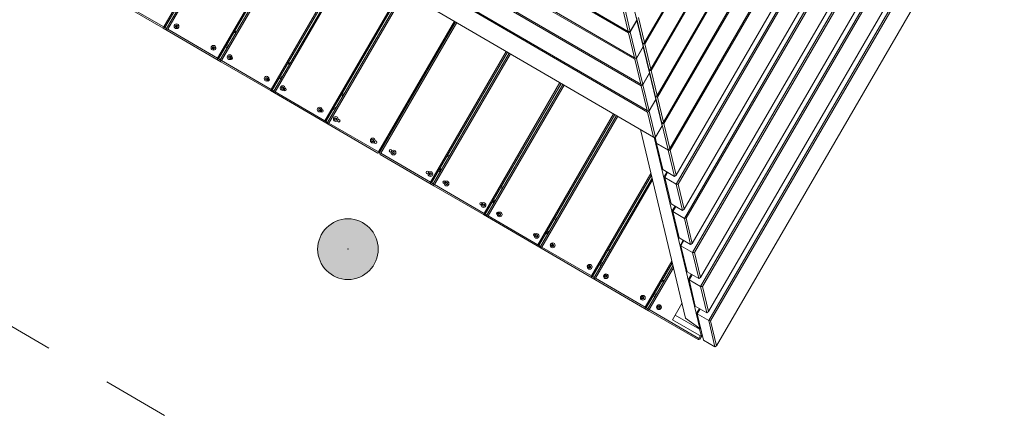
# Model space of a CAD drawing. Extents: x 5477758 to 5478338, y 5918274 to 5918502.
# Tile 65 of 121: x 5477948.743 to 5477950.215, y 5918452.613 to 5918453.222. Entities that reach past the tile are written whole.
import ezdxf

# ---------------------------------------------------------------- set-up
doc = ezdxf.new("R2010")
doc.units = 0
doc.header["$PDSIZE"] = 0.75
doc.linetypes.add('DASHED', pattern=[19.05, 12.7, -6.35])
doc.layers.get('0').update_dxf_attribs({"color": 8, "linetype": 'CONTINUOUS', "lineweight": 13})
for name, color, linetype, lineweight in [('OT_Rzedna', 8, 'CONTINUOUS', 18), ('Widoczne (ISO)', 8, 'CONTINUOUS', 50), ('Widoczne wąskie (ISO)', 7, 'CONTINUOUS', 35)]:
    doc.layers.add(name, color=color, linetype=linetype, lineweight=lineweight)

# ---------------------------------------------------------------- blocks, each defined once
blk = doc.blocks.new('OTRN')
at = {"linetype": 'Continuous', "lineweight": 13}
blk.add_hatch(color=0, dxfattribs=at).paths.add_polyline_path([(0, -0.0906, 1), (0, 0.0906, 1)])
at = {"color": 0, "linetype": 'Continuous', "lineweight": 13}
blk.add_circle((0, 0), 0.0906, dxfattribs=at)
blk = doc.blocks.new('zw$11A0')
at = {"linetype": 'DASHED', "lineweight": 0, "ltscale": 0.01}
blk.add_lwpolyline([(355.47, -15.73, 0.414024), (305.47, 34.23), (189.05, 34.23, 0.414214), (139.05, -15.77), (139.04, -138.19, 0.414239), (189.04, -188.19), (305.36, -188.19, 0.413955), (355.36, -138.24)], format="xyb", close=True, dxfattribs=at)
at = {"layer": 'Widoczne (ISO)', "lineweight": 0}
for p, q in [((305.36, -18.14), (305.36, -137.59)), ((301.75, -21.94), (301.75, -133.79)), ((302.45, -20.79), (302.45, -134.94)), ((302.71, -134.8), (302.71, -20.94)), ((298.84, -24.59), (298.84, -131.14)), ((299.09, -131), (299.09, -24.74)), ((298.13, -25.75), (298.13, -129.99)), ((295.22, -28.39), (295.22, -127.34)), ((295.48, -127.19), (295.48, -28.54)), ((294.52, -29.55), (294.52, -126.19)), ((291.61, -32.2), (291.61, -123.54)), ((291.86, -123.39), (291.86, -32.34)), ((290.9, -33.35), (290.9, -122.39)), ((287.99, -36), (287.99, -119.74)), ((288.24, -119.59), (288.24, -36.14)), ((287.29, -37.15), (287.29, -118.58)), ((284.47, -40.11), (284.47, -115.63)), ((284.63, -115.79), (284.63, -39.94)), ((281.66, -43.06), (281.66, -112.67)), ((281.82, -112.83), (281.82, -42.9)), ((278.85, -46.02), (278.85, -109.71)), ((279, -109.88), (279, -45.86)), ((276.04, -48.98), (276.04, -106.76)), ((276.19, -106.92), (276.19, -48.81)), ((273.23, -51.93), (273.23, -103.8)), ((273.38, -103.96), (273.38, -51.77)), ((267.79, -98.57), (270.56, -101.48)), ((267.64, -100.82), (270.29, -103.6)), ((270.56, -103.47), (267.79, -100.56)), ((270.32, -101.15), (273.1, -104.08)), ((270.56, -103.47), (270.56, -101.48)), ((270.56, -101.49), (270.59, -101.52)), ((270.56, -101.52), (270.59, -101.52)), ((273.23, -103.8), (270.57, -101.01)), ((270.59, -101.52), (273.36, -104.43)), ((270.59, -103.5), (270.59, -101.52)), ((223.96, -103.76), (270.44, -103.76)), ((270.29, -103.6), (224.12, -103.6)), ((270.29, -103.6), (270.56, -103.47)), ((270.44, -103.76), (270.59, -103.5)), ((270.44, -103.76), (273.09, -106.54)), ((270.59, -103.5), (270.49, -103.5)), ((273.36, -106.41), (270.59, -103.5)), ((273.1, -104.08), (273.02, -104.08)), ((273.13, -104.11), (273.06, -104.11)), ((273.23, -103.8), (273.1, -104.08)), ((273.13, -104.11), (273.38, -103.96)), ((273.13, -104.01), (273.13, -104.11)), ((273.13, -104.11), (275.91, -107.03)), ((273.36, -104.43), (273.39, -104.46)), ((273.36, -106.41), (273.36, -104.43)), ((273.36, -104.46), (273.39, -104.46)), ((276.04, -106.76), (273.38, -103.96)), ((273.39, -104.46), (276.16, -107.37)), ((273.39, -106.45), (273.39, -104.46)), ((221.16, -106.7), (273.24, -106.7)), ((273.09, -106.54), (221.32, -106.54)), ((273.36, -106.41), (273.09, -106.54)), ((273.24, -106.7), (273.39, -106.45)), ((273.24, -106.7), (275.89, -109.48)), ((273.39, -106.45), (273.29, -106.45)), ((276.16, -109.35), (273.39, -106.45)), ((275.91, -107.03), (275.84, -107.03)), ((275.94, -107.06), (275.87, -107.06)), ((276.04, -106.76), (275.91, -107.03)), ((275.94, -107.06), (276.19, -106.92)), ((275.94, -106.97), (275.94, -107.06)), ((275.94, -107.06), (278.72, -109.99)), ((276.16, -107.37), (276.19, -107.4)), ((276.16, -109.35), (276.16, -107.37)), ((276.16, -107.4), (276.19, -107.4)), ((278.85, -109.71), (276.19, -106.92)), ((276.19, -107.4), (278.96, -110.31)), ((276.19, -109.39), (276.19, -107.4)), ((218.36, -109.64), (276.04, -109.64)), ((275.89, -109.48), (218.52, -109.48)), ((276.16, -109.35), (275.89, -109.48)), ((276.19, -109.39), (276.04, -109.64)), ((276.04, -109.64), (278.69, -112.42)), ((276.19, -109.39), (276.09, -109.39)), ((278.96, -112.3), (276.19, -109.39)), ((278.72, -109.99), (278.65, -109.99)), ((278.75, -110.02), (278.68, -110.02)), ((278.85, -109.71), (278.72, -109.99)), ((278.75, -110.02), (279, -109.88)), ((278.75, -109.92), (278.75, -110.02)), ((278.75, -110.02), (281.53, -112.95)), ((278.96, -112.3), (278.96, -110.31)), ((278.96, -110.32), (278.99, -110.34)), ((278.96, -110.34), (278.99, -110.34)), ((278.99, -110.34), (281.76, -113.25)), ((278.99, -112.33), (278.99, -110.34)), ((281.66, -112.67), (279, -109.88)), ((215.57, -112.58), (278.84, -112.58)), ((278.69, -112.42), (215.72, -112.42)), ((278.69, -112.42), (278.96, -112.3)), ((278.99, -112.33), (278.84, -112.58)), ((278.84, -112.58), (281.49, -115.36)), ((278.99, -112.33), (278.89, -112.33)), ((281.76, -115.24), (278.99, -112.33)), ((281.53, -112.95), (281.47, -112.95)), ((281.56, -112.98), (281.5, -112.98)), ((281.66, -112.67), (281.53, -112.95)), ((281.56, -112.98), (281.82, -112.83)), ((281.56, -112.88), (281.56, -112.98)), ((281.56, -112.98), (284.35, -115.9)), ((281.76, -115.24), (281.76, -113.25)), ((284.47, -115.63), (281.82, -112.83)), ((281.49, -115.36), (212.92, -115.36)), ((219.1, -115.36), (219.1, -137.99)), ((219.3, -137.99), (219.3, -115.36)), ((219.6, -115.36), (219.6, -137.99)), ((219.8, -137.99), (219.8, -115.36)), ((228.4, -115.36), (228.4, -137.99)), ((228.6, -137.99), (228.6, -115.36)), ((228.9, -115.36), (228.9, -137.99)), ((229.1, -137.99), (229.1, -115.36)), ((237.7, -115.36), (237.7, -137.99)), ((237.9, -137.99), (237.9, -115.36)), ((238.2, -115.36), (238.2, -137.99)), ((238.4, -137.99), (238.4, -115.36)), ((247, -115.36), (247, -137.99)), ((247.2, -115.36), (247.2, -137.99)), ((247.2, -137.99), (247.2, -115.36)), ((247.4, -137.99), (247.4, -115.36)), ((256, -115.36), (256, -137.99)), ((256.2, -137.99), (256.2, -115.36)), ((256.5, -115.36), (256.5, -137.99)), ((256.7, -137.99), (256.7, -115.36)), ((265.3, -115.36), (265.3, -137.99)), ((265.5, -137.99), (265.5, -115.36)), ((265.8, -115.36), (265.8, -137.99)), ((266, -137.99), (266, -115.36)), ((274.6, -115.36), (274.6, -137.99)), ((274.8, -137.99), (274.8, -115.36)), ((275.1, -115.36), (275.1, -137.99)), ((275.3, -137.99), (275.3, -115.36)), ((299.26, -136.39), (279.27, -115.36)), ((281.49, -115.36), (281.76, -115.24)), ((281.6, -115.31), (301.89, -136.65)), ((282.35, -115.9), (281.73, -115.25)), ((282.35, -115.9), (282.38, -115.93)), ((284.35, -115.9), (282.35, -115.9)), ((282.38, -115.93), (282.38, -115.9)), ((285.16, -118.86), (282.38, -115.93)), ((284.38, -115.93), (282.38, -115.93)), ((284.47, -115.63), (284.35, -115.9)), ((284.38, -115.93), (284.63, -115.79)), ((284.38, -115.84), (284.38, -115.93)), ((284.38, -115.93), (287.16, -118.86)), ((287.29, -118.58), (284.63, -115.79)), ((287.16, -118.86), (285.16, -118.86)), ((285.87, -118.86), (285.87, -119.59)), ((285.99, -119.74), (285.99, -118.86)), ((287.29, -118.58), (287.16, -118.86)), ((210, -137.99), (210, -120.76)), ((210.3, -120.45), (210.3, -137.99)), ((210.5, -137.99), (210.5, -120.24)), ((283.9, -120.24), (283.9, -137.99)), ((284.1, -137.99), (284.1, -120.45)), ((284.4, -120.76), (284.4, -137.99)), ((285.87, -119.59), (285.99, -119.74)), ((288.78, -122.66), (285.99, -119.74)), ((287.99, -119.74), (285.99, -119.74)), ((287.99, -119.74), (288.24, -119.59)), ((287.99, -119.74), (290.77, -122.66)), ((290.9, -122.39), (288.24, -119.59)), ((209.8, -120.97), (209.8, -137.99)), ((284.6, -137.99), (284.6, -120.97)), ((290.9, -122.39), (290.77, -122.66)), ((290.77, -122.66), (288.78, -122.66)), ((289.48, -122.66), (289.48, -123.39)), ((289.48, -123.39), (289.61, -123.54)), ((289.61, -123.54), (289.61, -122.66)), ((292.39, -126.46), (289.61, -123.54)), ((291.61, -123.54), (289.61, -123.54)), ((291.61, -123.54), (291.86, -123.39)), ((291.61, -123.54), (294.39, -126.46)), ((294.52, -126.19), (291.86, -123.39)), ((294.39, -126.46), (292.39, -126.46)), ((293.1, -126.46), (293.1, -127.19)), ((293.23, -127.34), (293.23, -126.46)), ((294.52, -126.19), (294.39, -126.46)), ((293.1, -127.19), (293.23, -127.34)), ((296.01, -130.26), (293.23, -127.34)), ((295.22, -127.34), (293.23, -127.34)), ((295.22, -127.34), (295.48, -127.19)), ((295.22, -127.34), (298, -130.26)), ((298.13, -129.99), (295.48, -127.19)), ((293.2, -130.02), (293.2, -137.99)), ((293.4, -137.99), (293.4, -130.23)), ((293.7, -130.54), (293.7, -137.99)), ((293.9, -137.99), (293.9, -130.75)), ((298, -130.26), (296.01, -130.26)), ((296.71, -130.26), (296.71, -131)), ((296.71, -131), (296.84, -131.14)), ((296.84, -131.14), (296.84, -130.26)), ((299.62, -134.07), (296.84, -131.14)), ((298.84, -131.14), (296.84, -131.14)), ((298.13, -129.99), (298, -130.26)), ((298.84, -131.14), (299.09, -131)), ((298.84, -131.14), (301.62, -134.07)), ((301.75, -133.79), (299.09, -131)), ((219.6, -133.19), (219.3, -133.19)), ((219.3, -133.39), (219.6, -133.39)), ((228.9, -133.19), (228.6, -133.19)), ((228.6, -133.39), (228.9, -133.39)), ((238.2, -133.19), (237.9, -133.19)), ((237.9, -133.39), (238.2, -133.39)), ((256.5, -133.19), (256.2, -133.19)), ((256.2, -133.39), (256.5, -133.39)), ((265.8, -133.19), (265.5, -133.19)), ((265.5, -133.39), (265.8, -133.39)), ((275.1, -133.19), (274.8, -133.19)), ((274.8, -133.39), (275.1, -133.39)), ((284.4, -133.19), (284.1, -133.19)), ((284.1, -133.39), (284.4, -133.39)), ((293.7, -133.19), (293.4, -133.19)), ((293.4, -133.39), (293.7, -133.39)), ((301.62, -134.07), (299.62, -134.07)), ((300.33, -134.07), (300.33, -134.8)), ((300.46, -134.94), (300.46, -134.07)), ((301.75, -133.79), (301.62, -134.07)), ((219.6, -135.49), (219.3, -135.49)), ((228.9, -135.49), (228.6, -135.49)), ((238.2, -135.49), (237.9, -135.49)), ((256.5, -135.49), (256.2, -135.49)), ((265.8, -135.49), (265.5, -135.49)), ((275.1, -135.49), (274.8, -135.49)), ((284.4, -135.49), (284.1, -135.49)), ((293.7, -135.49), (293.4, -135.49)), ((297.7, -136.73), (297.7, -134.75)), ((300.33, -134.8), (300.46, -134.94)), ((303.24, -137.87), (300.46, -134.94)), ((302.45, -134.94), (300.46, -134.94)), ((302.71, -134.8), (302.45, -134.94)), ((302.45, -134.94), (305.24, -137.87)), ((305.36, -137.59), (302.71, -134.8)), ((211.2, -136.94), (211.3, -136.88)), ((211.3, -137), (211.2, -136.94)), ((211.3, -136.88), (211.3, -136.77)), ((211.3, -136.77), (211.4, -136.83)), ((211.3, -137.12), (211.3, -137)), ((211.4, -137.06), (211.3, -137.12)), ((211.4, -136.83), (211.5, -136.77)), ((211.5, -137.12), (211.4, -137.06)), ((211.5, -136.77), (211.5, -136.88)), ((211.5, -136.88), (211.6, -136.94)), ((211.6, -136.94), (211.5, -137)), ((211.5, -137), (211.5, -137.12)), ((217.6, -136.94), (217.7, -136.88)), ((217.7, -137), (217.6, -136.94)), ((217.7, -136.88), (217.7, -136.77)), ((217.7, -136.77), (217.8, -136.83)), ((217.7, -137.12), (217.7, -137)), ((217.8, -137.06), (217.7, -137.12)), ((217.8, -136.83), (217.9, -136.77)), ((217.9, -137.12), (217.8, -137.06)), ((217.9, -136.77), (217.9, -136.88)), ((217.9, -136.88), (218, -136.94)), ((218, -136.94), (217.9, -137)), ((217.9, -137), (217.9, -137.12)), ((219.6, -135.69), (219.3, -135.69)), ((219.3, -135.69), (219.6, -135.69)), ((219.3, -135.89), (219.6, -135.89)), ((220.4, -136.94), (220.5, -136.88)), ((220.5, -137), (220.4, -136.94)), ((220.5, -136.88), (220.5, -136.77)), ((220.5, -136.77), (220.6, -136.83)), ((220.5, -137.12), (220.5, -137)), ((220.6, -137.06), (220.5, -137.12)), ((220.6, -136.83), (220.7, -136.77)), ((220.7, -137.12), (220.6, -137.06)), ((220.7, -136.77), (220.7, -136.88)), ((220.7, -136.88), (220.8, -136.94)), ((220.8, -136.94), (220.7, -137)), ((220.7, -137), (220.7, -137.12)), ((226.8, -136.94), (226.9, -136.88)), ((226.9, -137), (226.8, -136.94)), ((226.9, -136.88), (226.9, -136.77)), ((226.9, -136.77), (227, -136.83)), ((226.9, -137.12), (226.9, -137)), ((227, -137.06), (226.9, -137.12)), ((227, -136.83), (227.1, -136.77)), ((227.1, -137.12), (227, -137.06)), ((227.1, -136.77), (227.1, -136.88)), ((227.1, -136.88), (227.2, -136.94)), ((227.2, -136.94), (227.1, -137)), ((227.1, -137), (227.1, -137.12)), ((228.9, -135.69), (228.6, -135.69)), ((228.6, -135.69), (228.9, -135.69)), ((228.6, -135.89), (228.9, -135.89)), ((229.6, -136.94), (229.7, -136.88)), ((229.7, -137), (229.6, -136.94)), ((229.7, -136.88), (229.7, -136.77)), ((229.7, -136.77), (229.8, -136.83)), ((229.7, -137.12), (229.7, -137)), ((229.8, -137.06), (229.7, -137.12)), ((229.8, -136.83), (229.9, -136.77)), ((229.9, -137.12), (229.8, -137.06)), ((229.9, -136.77), (229.9, -136.88)), ((229.9, -136.88), (230, -136.94)), ((230, -136.94), (229.9, -137)), ((229.9, -137), (229.9, -137.12)), ((236, -136.94), (236.1, -136.88)), ((236.1, -137), (236, -136.94)), ((236.1, -136.88), (236.1, -136.77)), ((236.1, -136.77), (236.2, -136.83)), ((236.1, -137.12), (236.1, -137)), ((236.2, -137.06), (236.1, -137.12)), ((236.2, -136.83), (236.3, -136.77)), ((236.3, -137.12), (236.2, -137.06)), ((236.3, -136.77), (236.3, -136.88)), ((236.3, -136.88), (236.4, -136.94)), ((236.4, -136.94), (236.3, -137)), ((236.3, -137), (236.3, -137.12)), ((238.2, -135.69), (237.9, -135.69)), ((237.9, -135.69), (238.2, -135.69)), ((237.9, -135.89), (238.2, -135.89)), ((238.8, -136.94), (238.9, -136.88)), ((238.9, -137), (238.8, -136.94)), ((238.9, -136.88), (238.9, -136.77)), ((238.9, -136.77), (239, -136.83)), ((238.9, -137.12), (238.9, -137)), ((239, -137.06), (238.9, -137.12)), ((239, -136.83), (239.1, -136.77)), ((239.1, -137.12), (239, -137.06)), ((239.1, -136.77), (239.1, -136.88)), ((239.1, -136.88), (239.2, -136.94)), ((239.2, -136.94), (239.1, -137)), ((239.1, -137), (239.1, -137.12)), ((245.2, -136.94), (245.3, -136.88)), ((245.3, -137), (245.2, -136.94)), ((245.3, -136.88), (245.3, -136.77)), ((245.3, -136.77), (245.4, -136.83)), ((245.3, -137.12), (245.3, -137)), ((245.4, -137.06), (245.3, -137.12)), ((245.4, -136.83), (245.5, -136.77)), ((245.5, -137.12), (245.4, -137.06)), ((245.5, -136.77), (245.5, -136.88)), ((245.5, -136.88), (245.6, -136.94)), ((245.6, -136.94), (245.5, -137)), ((245.5, -137), (245.5, -137.12)), ((248.8, -136.94), (248.9, -136.88)), ((248.9, -137), (248.8, -136.94)), ((248.9, -136.77), (249, -136.83)), ((248.9, -136.88), (248.9, -136.77)), ((248.9, -137.12), (248.9, -137)), ((249, -137.06), (248.9, -137.12)), ((249, -136.83), (249.1, -136.77)), ((249.1, -137.12), (249, -137.06)), ((249.1, -136.77), (249.1, -136.88)), ((249.1, -136.88), (249.2, -136.94)), ((249.2, -136.94), (249.1, -137)), ((249.1, -137), (249.1, -137.12)), ((255.2, -136.94), (255.3, -136.88)), ((255.3, -137), (255.2, -136.94)), ((255.3, -136.77), (255.4, -136.83)), ((255.3, -136.88), (255.3, -136.77)), ((255.3, -137.12), (255.3, -137)), ((255.4, -137.06), (255.3, -137.12)), ((255.4, -136.83), (255.5, -136.77)), ((255.5, -137.12), (255.4, -137.06)), ((255.5, -136.77), (255.5, -136.88)), ((255.5, -136.88), (255.6, -136.94)), ((255.6, -136.94), (255.5, -137)), ((255.5, -137), (255.5, -137.12)), ((256.5, -135.69), (256.2, -135.69)), ((256.2, -135.69), (256.5, -135.69)), ((256.2, -135.89), (256.5, -135.89)), ((258, -136.94), (258.1, -136.88)), ((258.1, -137), (258, -136.94)), ((258.1, -136.77), (258.2, -136.83)), ((258.1, -136.88), (258.1, -136.77)), ((258.1, -137.12), (258.1, -137)), ((258.2, -137.06), (258.1, -137.12)), ((258.2, -136.83), (258.3, -136.77)), ((258.3, -137.12), (258.2, -137.06)), ((258.3, -136.77), (258.3, -136.88)), ((258.3, -136.88), (258.4, -136.94)), ((258.4, -136.94), (258.3, -137)), ((258.3, -137), (258.3, -137.12)), ((264.4, -136.94), (264.5, -136.88)), ((264.5, -137), (264.4, -136.94)), ((264.5, -136.77), (264.6, -136.83)), ((264.5, -136.88), (264.5, -136.77)), ((264.5, -137.12), (264.5, -137)), ((264.6, -137.06), (264.5, -137.12)), ((264.6, -136.83), (264.7, -136.77)), ((264.7, -137.12), (264.6, -137.06)), ((264.7, -136.77), (264.7, -136.88)), ((264.7, -136.88), (264.8, -136.94)), ((264.8, -136.94), (264.7, -137)), ((264.7, -137), (264.7, -137.12)), ((265.8, -135.69), (265.5, -135.69)), ((265.5, -135.69), (265.8, -135.69)), ((265.5, -135.89), (265.8, -135.89)), ((267.2, -136.94), (267.3, -136.88)), ((267.3, -137), (267.2, -136.94)), ((267.3, -136.77), (267.4, -136.83)), ((267.3, -136.88), (267.3, -136.77)), ((267.3, -137.12), (267.3, -137)), ((267.4, -137.06), (267.3, -137.12)), ((267.4, -136.83), (267.5, -136.77)), ((267.5, -137.12), (267.4, -137.06)), ((267.5, -136.77), (267.5, -136.88)), ((267.5, -136.88), (267.6, -136.94)), ((267.6, -136.94), (267.5, -137)), ((267.5, -137), (267.5, -137.12)), ((273.6, -136.94), (273.7, -136.88)), ((273.7, -137), (273.6, -136.94)), ((273.7, -136.77), (273.8, -136.83)), ((273.7, -136.88), (273.7, -136.77)), ((273.7, -137.12), (273.7, -137)), ((273.8, -137.06), (273.7, -137.12)), ((273.8, -136.83), (273.9, -136.77)), ((273.9, -137.12), (273.8, -137.06)), ((273.9, -136.77), (273.9, -136.88)), ((273.9, -136.88), (274, -136.94)), ((274, -136.94), (273.9, -137)), ((273.9, -137), (273.9, -137.12)), ((275.1, -135.69), (274.8, -135.69)), ((274.8, -135.69), (275.1, -135.69)), ((274.8, -135.89), (275.1, -135.89)), ((276.4, -136.94), (276.5, -136.88)), ((276.5, -137), (276.4, -136.94)), ((276.5, -136.77), (276.6, -136.83)), ((276.5, -136.88), (276.5, -136.77)), ((276.5, -137.12), (276.5, -137)), ((276.6, -137.06), (276.5, -137.12)), ((276.6, -136.83), (276.7, -136.77)), ((276.7, -137.12), (276.6, -137.06)), ((276.7, -136.77), (276.7, -136.88)), ((276.7, -136.88), (276.8, -136.94)), ((276.8, -136.94), (276.7, -137)), ((276.7, -137), (276.7, -137.12)), ((282.8, -136.94), (282.9, -136.88)), ((282.9, -137), (282.8, -136.94)), ((282.9, -136.77), (283, -136.83)), ((282.9, -136.88), (282.9, -136.77)), ((282.9, -137.12), (282.9, -137)), ((283, -137.06), (282.9, -137.12)), ((283, -136.83), (283.1, -136.77)), ((283.1, -137.12), (283, -137.06)), ((283.1, -136.77), (283.1, -136.88)), ((283.1, -136.88), (283.2, -136.94)), ((283.2, -136.94), (283.1, -137)), ((283.1, -137), (283.1, -137.12)), ((284.4, -135.69), (284.1, -135.69)), ((284.1, -135.69), (284.4, -135.69)), ((284.1, -135.89), (284.4, -135.89)), ((285.6, -136.94), (285.7, -136.88)), ((285.7, -137), (285.6, -136.94)), ((285.7, -136.77), (285.8, -136.83)), ((285.7, -136.88), (285.7, -136.77)), ((285.7, -137.12), (285.7, -137)), ((285.8, -137.06), (285.7, -137.12)), ((285.8, -136.83), (285.9, -136.77)), ((285.9, -137.12), (285.8, -137.06)), ((285.9, -136.77), (285.9, -136.88)), ((285.9, -136.88), (286, -136.94)), ((286, -136.94), (285.9, -137)), ((285.9, -137), (285.9, -137.12)), ((292, -136.94), (292.1, -136.88)), ((292.1, -137), (292, -136.94)), ((292.1, -136.77), (292.2, -136.83)), ((292.1, -136.88), (292.1, -136.77)), ((292.1, -137.12), (292.1, -137)), ((292.2, -137.06), (292.1, -137.12)), ((292.2, -136.83), (292.3, -136.77)), ((292.3, -137.12), (292.2, -137.06)), ((292.3, -136.77), (292.3, -136.88)), ((292.3, -136.88), (292.4, -136.94)), ((292.4, -136.94), (292.3, -137)), ((292.3, -137), (292.3, -137.12)), ((293.7, -135.69), (293.4, -135.69)), ((293.4, -135.69), (293.7, -135.69)), ((293.4, -135.89), (293.7, -135.89)), ((294.8, -136.94), (294.9, -136.88)), ((294.9, -137), (294.8, -136.94)), ((294.9, -136.77), (295, -136.83)), ((294.9, -136.88), (294.9, -136.77)), ((294.9, -137.12), (294.9, -137)), ((295, -137.06), (294.9, -137.12)), ((295, -136.83), (295.1, -136.77)), ((295.1, -137.12), (295, -137.06)), ((295.1, -136.77), (295.1, -136.88)), ((295.1, -136.88), (295.2, -136.94)), ((295.2, -136.94), (295.1, -137)), ((295.1, -137), (295.1, -137.12)), ((301.89, -136.73), (297.7, -136.73)), ((297.7, -137.54), (297.7, -136.73)), ((301.89, -136.65), (299.26, -136.39)), ((301.89, -136.45), (301.89, -136.73)), ((301.89, -136.65), (301.89, -136.45)), ((301.89, -136.73), (302.7, -137.54)), ((209.8, -137.99), (201.2, -137.99)), ((201.2, -138.19), (209.8, -138.19)), ((209.9, -138.09), (209.8, -137.99)), ((209.9, -138.09), (209.8, -138.19)), ((209.8, -138.19), (210.5, -138.19)), ((210, -137.99), (209.9, -138.09)), ((210.3, -137.99), (210, -137.99)), ((210.4, -138.09), (210.3, -137.99)), ((210.5, -137.99), (210.4, -138.09)), ((210.5, -138.19), (210.4, -138.09)), ((219.1, -137.99), (210.5, -137.99)), ((210.5, -138.19), (219.1, -138.19)), ((219.2, -138.09), (219.1, -137.99)), ((219.2, -138.09), (219.1, -138.19)), ((219.1, -138.19), (219.8, -138.19)), ((219.3, -137.99), (219.2, -138.09)), ((219.6, -137.99), (219.3, -137.99)), ((219.7, -138.09), (219.6, -137.99)), ((219.8, -137.99), (219.7, -138.09)), ((219.8, -138.19), (219.7, -138.09)), ((228.4, -137.99), (219.8, -137.99)), ((219.8, -138.19), (228.4, -138.19)), ((228.5, -138.09), (228.4, -137.99)), ((228.5, -138.09), (228.4, -138.19)), ((228.4, -138.19), (229.1, -138.19)), ((228.6, -137.99), (228.5, -138.09)), ((228.9, -137.99), (228.6, -137.99)), ((229, -138.09), (228.9, -137.99)), ((229.1, -137.99), (229, -138.09)), ((229.1, -138.19), (229, -138.09)), ((237.7, -137.99), (229.1, -137.99)), ((229.1, -138.19), (237.7, -138.19)), ((237.8, -138.09), (237.7, -137.99)), ((237.8, -138.09), (237.7, -138.19)), ((237.7, -138.19), (238.4, -138.19)), ((237.9, -137.99), (237.8, -138.09)), ((238.2, -137.99), (237.9, -137.99)), ((238.3, -138.09), (238.2, -137.99)), ((238.4, -137.99), (238.3, -138.09)), ((238.4, -138.19), (238.3, -138.09)), ((247, -137.99), (238.4, -137.99)), ((238.4, -138.19), (247, -138.19)), ((247.1, -138.09), (247, -137.99)), ((247.1, -138.09), (247, -138.19)), ((247.2, -137.99), (247.1, -138.09)), ((247.3, -138.09), (247.2, -137.99)), ((247.4, -137.99), (247.3, -138.09)), ((247.4, -138.19), (247.3, -138.09)), ((256, -137.99), (247.4, -137.99)), ((247.4, -138.19), (256, -138.19)), ((256.1, -138.09), (256, -137.99)), ((256.1, -138.09), (256, -138.19)), ((256, -138.19), (256.7, -138.19)), ((256.2, -137.99), (256.1, -138.09)), ((256.5, -137.99), (256.2, -137.99)), ((256.6, -138.09), (256.5, -137.99)), ((256.7, -137.99), (256.6, -138.09)), ((256.7, -138.19), (256.6, -138.09)), ((265.3, -137.99), (256.7, -137.99)), ((256.7, -138.19), (265.3, -138.19)), ((265.4, -138.09), (265.3, -137.99)), ((265.4, -138.09), (265.3, -138.19)), ((265.3, -138.19), (266, -138.19)), ((265.5, -137.99), (265.4, -138.09)), ((265.8, -137.99), (265.5, -137.99)), ((265.9, -138.09), (265.8, -137.99)), ((266, -137.99), (265.9, -138.09)), ((266, -138.19), (265.9, -138.09)), ((274.6, -137.99), (266, -137.99)), ((266, -138.19), (274.6, -138.19)), ((274.7, -138.09), (274.6, -137.99)), ((274.7, -138.09), (274.6, -138.19)), ((274.6, -138.19), (275.3, -138.19)), ((274.8, -137.99), (274.7, -138.09)), ((275.1, -137.99), (274.8, -137.99)), ((275.2, -138.09), (275.1, -137.99)), ((275.3, -137.99), (275.2, -138.09)), ((275.3, -138.19), (275.2, -138.09)), ((283.9, -137.99), (275.3, -137.99)), ((275.3, -138.19), (283.9, -138.19)), ((284, -138.09), (283.9, -137.99)), ((284, -138.09), (283.9, -138.19)), ((283.9, -138.19), (284.6, -138.19)), ((284.1, -137.99), (284, -138.09)), ((284.4, -137.99), (284.1, -137.99)), ((284.5, -138.09), (284.4, -137.99)), ((284.6, -137.99), (284.5, -138.09)), ((284.6, -138.19), (284.5, -138.09)), ((293.2, -137.99), (284.6, -137.99)), ((284.6, -138.19), (293.2, -138.19)), ((293.3, -138.09), (293.2, -137.99)), ((293.3, -138.09), (293.2, -138.19)), ((293.2, -138.19), (293.9, -138.19)), ((293.4, -137.99), (293.3, -138.09)), ((293.7, -137.99), (293.4, -137.99)), ((293.8, -138.09), (293.7, -137.99)), ((293.9, -137.99), (293.8, -138.09)), ((293.9, -138.19), (293.8, -138.09)), ((302.5, -137.99), (293.9, -137.99)), ((293.9, -138.19), (302.5, -138.19)), ((302.7, -137.54), (297.7, -137.54)), ((302.5, -137.54), (302.5, -137.99)), ((302.6, -138.09), (302.5, -137.99)), ((302.6, -138.09), (302.5, -138.19)), ((302.7, -137.99), (302.6, -138.09)), ((302.7, -137.3), (302.7, -137.54)), ((302.7, -137.99), (302.7, -137.54)), ((305.24, -137.87), (303.24, -137.87)), ((305.36, -137.59), (305.24, -137.87))]:
    blk.add_line(p, q, dxfattribs=at)
for centre in [(211.6, -136.94), (218, -136.94), (220.9, -136.94), (227.3, -136.94), (230.2, -136.94), (236.6, -136.94), (239.5, -136.94), (245.9, -136.94), (248.5, -136.94), (254.9, -136.94), (257.8, -136.94), (264.2, -136.94), (267.1, -136.94), (273.5, -136.94), (276.4, -136.94), (282.8, -136.94), (285.7, -136.94), (292.1, -136.94), (295, -136.94)]:
    blk.add_circle(centre, 0.2, dxfattribs=at)
for centre, start, end in [((211.4, -136.94), 339.6359, 20.3641), ((217.8, -136.94), 339.6359, 20.3641), ((220.6, -136.94), 327.9108, 32.0892), ((227, -136.94), 327.9108, 32.0892), ((229.8, -136.94), 330.3137, 29.6863), ((236.2, -136.94), 330.3137, 29.6863), ((239, -136.94), 339.2281, 20.7719), ((245.4, -136.94), 339.2281, 20.7719), ((249, -136.94), 159.2281, 200.7719), ((255.4, -136.94), 159.2281, 200.7719), ((258.2, -136.94), 150.3137, 209.6863), ((264.6, -136.94), 150.3137, 209.6863), ((267.4, -136.94), 147.9108, 212.0892), ((273.8, -136.94), 147.9108, 212.0892), ((276.6, -136.94), 159.6359, 200.3641), ((283, -136.94), 159.6359, 200.3641)]:
    blk.add_arc(centre, 0.375, start, end, dxfattribs=at)
at = {"layer": 'Widoczne wąskie (ISO)', "lineweight": 0}
for centre in [(211.4, -136.94), (217.8, -136.94), (220.6, -136.94), (227, -136.94), (229.8, -136.94), (236.2, -136.94), (239, -136.94), (245.4, -136.94), (249, -136.94), (255.4, -136.94), (258.2, -136.94), (264.6, -136.94), (267.4, -136.94), (273.8, -136.94), (276.6, -136.94), (283, -136.94), (285.8, -136.94), (292.2, -136.94), (295, -136.94)]:
    blk.add_circle(centre, 0.355, dxfattribs=at)

msp = doc.modelspace()

# ---------------------------------------------------------------- linework, layer by layer
at = {"layer": 'OT_Rzedna'}
msp.add_point((5477949.234, 5918452.879), dxfattribs=at)

# ---------------------------------------------------------------- block references
at = {"lineweight": -2, "xscale": 0.00998084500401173, "yscale": 0.00998084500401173, "zscale": 0.00998084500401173, "rotation": 329.825700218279}
msp.add_blockref('zw$11A0', (5477947.8406, 5918455.4539), dxfattribs=at)
at = {"layer": 'OT_Rzedna', "linetype": 'Continuous', "xscale": 0.5, "yscale": 0.5, "zscale": 0.5}
msp.add_blockref('OTRN', (5477949.234, 5918452.879), dxfattribs=at)

doc.saveas('drawing.dxf')
